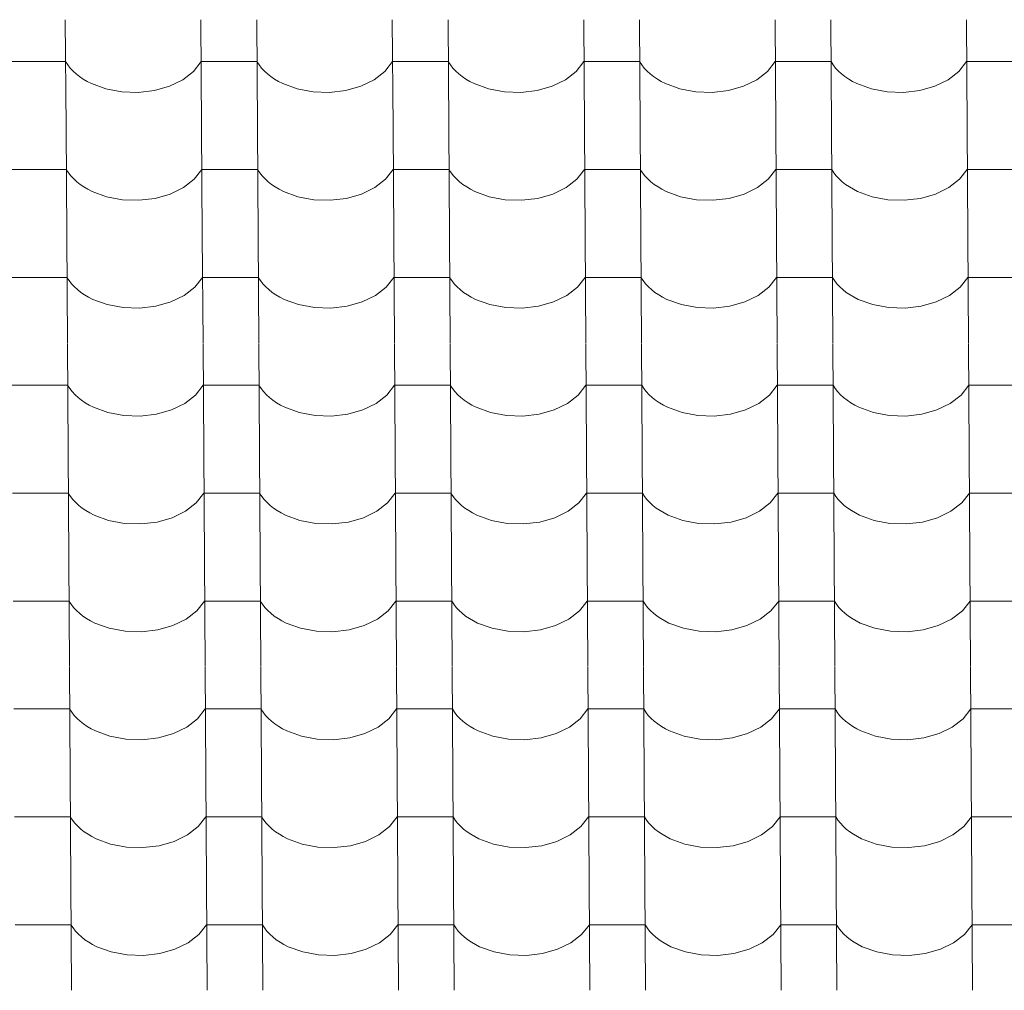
# Model space of a CAD drawing. Header units: millimetres. Extents: x -29001 to 109416, y -1251 to 13451.
# Tile 21 of 163: x -19836 to -18987, y 9311 to 10148. Entities that reach past the tile are written whole.
import ezdxf

# ---------------------------------------------------------------- set-up
doc = ezdxf.new("R2010")
doc.units = ezdxf.units.MM
doc.header["$MEASUREMENT"] = 0
doc.layers.add('POHLED JIŽNÍ_1_Konstrukce - nosné', color=7, linetype='Continuous')
doc.layers.add('POHLED JIŽNÍ_1_Nové_Výplně - Povrchové', color=7, linetype='Continuous')

# ---------------------------------------------------------------- blocks, each defined once
blk = doc.blocks.new('*X1', base_point=(-31394.74, -25864.88))
at = {"layer": 'POHLED JIŽNÍ_1_Nové_Výplně - Povrchové', "color": 21, "linetype": 'Continuous', "lineweight": 20, "true_color": 0xffaaaa}
for p, q in [((-19796.59, 10148.21), (-19796.01, 10055.54)), ((-19679.63, 10148.21), (-19679.05, 10055.54)), ((-19631.59, 10148.21), (-19631.01, 10055.54)), ((-19514.63, 10148.21), (-19514.05, 10055.54)), ((-19466.6, 10148.21), (-19466.02, 10055.54)), ((-19349.63, 10148.21), (-19349.05, 10055.54)), ((-19301.6, 10148.21), (-19301.02, 10055.54)), ((-19184.63, 10148.21), (-19184.06, 10055.54)), ((-19136.6, 10148.21), (-19136.02, 10055.54)), ((-19019.64, 10148.21), (-19019.06, 10055.54)), ((-19820.38, 10112.05), (-19844.4, 10112.05)), ((-19796.36, 10112.05), (-19820.38, 10112.05)), ((-19796.36, 10112.05), (-19794.52, 10109.26)), ((-19686.02, 10103.67), (-19679.4, 10112.05)), ((-19655.38, 10112.05), (-19679.4, 10112.05)), ((-19631.37, 10112.05), (-19655.38, 10112.05)), ((-19631.37, 10112.05), (-19629.53, 10109.26)), ((-19521.02, 10103.67), (-19514.4, 10112.05)), ((-19490.39, 10112.05), (-19514.4, 10112.05)), ((-19466.37, 10112.05), (-19490.39, 10112.05)), ((-19466.37, 10112.05), (-19464.53, 10109.26)), ((-19356.02, 10103.67), (-19349.41, 10112.05)), ((-19325.39, 10112.05), (-19349.41, 10112.05)), ((-19301.37, 10112.05), (-19325.39, 10112.05)), ((-19301.37, 10112.05), (-19299.53, 10109.26)), ((-19191.02, 10103.67), (-19184.41, 10112.05)), ((-19160.39, 10112.05), (-19184.41, 10112.05)), ((-19136.37, 10112.05), (-19160.39, 10112.05)), ((-19136.37, 10112.05), (-19134.53, 10109.26)), ((-19026.03, 10103.67), (-19019.41, 10112.05)), ((-18995.39, 10112.05), (-19019.41, 10112.05)), ((-18971.38, 10112.05), (-18995.39, 10112.05)), ((-19794.52, 10109.26), (-19792.38, 10106.56)), ((-19792.38, 10106.56), (-19789.96, 10103.98)), ((-19789.96, 10103.98), (-19787.26, 10101.51)), ((-19695.28, 10096.5), (-19686.02, 10103.67)), ((-19629.53, 10109.26), (-19627.39, 10106.56)), ((-19627.39, 10106.56), (-19624.96, 10103.98)), ((-19624.96, 10103.98), (-19622.27, 10101.51)), ((-19530.28, 10096.5), (-19521.02, 10103.67)), ((-19464.53, 10109.26), (-19462.39, 10106.56)), ((-19462.39, 10106.56), (-19459.97, 10103.98)), ((-19459.97, 10103.98), (-19457.27, 10101.51)), ((-19365.29, 10096.5), (-19356.02, 10103.67)), ((-19299.53, 10109.26), (-19297.39, 10106.56)), ((-19297.39, 10106.56), (-19294.97, 10103.98)), ((-19294.97, 10103.98), (-19292.27, 10101.51)), ((-19200.29, 10096.5), (-19191.02, 10103.67)), ((-19134.53, 10109.26), (-19132.39, 10106.56)), ((-19132.39, 10106.56), (-19129.97, 10103.98)), ((-19129.97, 10103.98), (-19127.27, 10101.51)), ((-19035.29, 10096.5), (-19026.03, 10103.67)), ((-19787.26, 10101.51), (-19784.31, 10099.19)), ((-19784.31, 10099.19), (-19781.11, 10097.01)), ((-19781.11, 10097.01), (-19777.69, 10094.99)), ((-19777.69, 10094.99), (-19774.05, 10093.14)), ((-19706.72, 10090.91), (-19695.28, 10096.5)), ((-19622.27, 10101.51), (-19619.31, 10099.19)), ((-19619.31, 10099.19), (-19616.11, 10097.01)), ((-19616.11, 10097.01), (-19612.69, 10094.99)), ((-19612.69, 10094.99), (-19609.06, 10093.14)), ((-19541.73, 10090.91), (-19530.28, 10096.5)), ((-19457.27, 10101.51), (-19454.31, 10099.19)), ((-19454.31, 10099.19), (-19451.12, 10097.01)), ((-19451.12, 10097.01), (-19447.69, 10094.99)), ((-19447.69, 10094.99), (-19444.06, 10093.14)), ((-19376.73, 10090.91), (-19365.29, 10096.5)), ((-19292.27, 10101.51), (-19289.32, 10099.19)), ((-19289.32, 10099.19), (-19286.12, 10097.01)), ((-19286.12, 10097.01), (-19282.69, 10094.99)), ((-19282.69, 10094.99), (-19279.06, 10093.14)), ((-19211.73, 10090.91), (-19200.29, 10096.5)), ((-19127.27, 10101.51), (-19124.32, 10099.19)), ((-19124.32, 10099.19), (-19121.12, 10097.01)), ((-19121.12, 10097.01), (-19117.7, 10094.99)), ((-19117.7, 10094.99), (-19114.06, 10093.14)), ((-19046.73, 10090.91), (-19035.29, 10096.5)), ((-19774.05, 10093.14), (-19761.58, 10088.57)), ((-19761.58, 10088.57), (-19747.91, 10085.98)), ((-19733.72, 10085.51), (-19719.76, 10087.18)), ((-19719.76, 10087.18), (-19706.72, 10090.91)), ((-19609.06, 10093.14), (-19596.58, 10088.57)), ((-19596.58, 10088.57), (-19582.91, 10085.98)), ((-19568.73, 10085.51), (-19554.76, 10087.18)), ((-19554.76, 10087.18), (-19541.73, 10090.91)), ((-19444.06, 10093.14), (-19431.59, 10088.57)), ((-19431.59, 10088.57), (-19417.91, 10085.98)), ((-19403.73, 10085.51), (-19389.76, 10087.18)), ((-19389.76, 10087.18), (-19376.73, 10090.91)), ((-19279.06, 10093.14), (-19266.59, 10088.57)), ((-19266.59, 10088.57), (-19252.91, 10085.98)), ((-19238.73, 10085.51), (-19224.77, 10087.18)), ((-19224.77, 10087.18), (-19211.73, 10090.91)), ((-19114.06, 10093.14), (-19101.59, 10088.57)), ((-19101.59, 10088.57), (-19087.92, 10085.98)), ((-19073.73, 10085.51), (-19059.77, 10087.18)), ((-19059.77, 10087.18), (-19046.73, 10090.91)), ((-19747.91, 10085.98), (-19733.72, 10085.51)), ((-19582.91, 10085.98), (-19568.73, 10085.51)), ((-19417.91, 10085.98), (-19403.73, 10085.51)), ((-19252.91, 10085.98), (-19238.73, 10085.51)), ((-19087.92, 10085.98), (-19073.73, 10085.51)), ((-19796.01, 10055.2), (-19795.43, 9962.53)), ((-19679.05, 10055.2), (-19678.47, 9962.53)), ((-19631.01, 10055.2), (-19630.43, 9962.53)), ((-19514.05, 10055.2), (-19513.47, 9962.53)), ((-19466.01, 10055.2), (-19465.43, 9962.53)), ((-19349.05, 10055.2), (-19348.47, 9962.53)), ((-19301.02, 10055.2), (-19300.44, 9962.53)), ((-19184.05, 10055.2), (-19183.47, 9962.53)), ((-19136.02, 10055.2), (-19135.44, 9962.53)), ((-19019.06, 10055.2), (-19018.48, 9962.53)), ((-19819.8, 10019.04), (-19843.82, 10019.04)), ((-19795.78, 10019.04), (-19819.8, 10019.04)), ((-19795.78, 10019.04), (-19793.94, 10016.25)), ((-19685.43, 10010.66), (-19678.82, 10019.04)), ((-19654.8, 10019.04), (-19678.82, 10019.04)), ((-19630.78, 10019.04), (-19654.8, 10019.04)), ((-19630.78, 10019.04), (-19628.94, 10016.25)), ((-19520.44, 10010.66), (-19513.82, 10019.04)), ((-19489.8, 10019.04), (-19513.82, 10019.04)), ((-19465.79, 10019.04), (-19489.8, 10019.04)), ((-19465.79, 10019.04), (-19463.95, 10016.25)), ((-19355.44, 10010.66), (-19348.82, 10019.04)), ((-19324.81, 10019.04), (-19348.82, 10019.04)), ((-19300.79, 10019.04), (-19324.81, 10019.04)), ((-19300.79, 10019.04), (-19298.95, 10016.25)), ((-19190.44, 10010.66), (-19183.83, 10019.04)), ((-19159.81, 10019.04), (-19183.83, 10019.04)), ((-19135.79, 10019.04), (-19159.81, 10019.04)), ((-19135.79, 10019.04), (-19133.95, 10016.25)), ((-19025.45, 10010.66), (-19018.83, 10019.04)), ((-18994.81, 10019.04), (-19018.83, 10019.04)), ((-18970.8, 10019.04), (-18994.81, 10019.04)), ((-19793.94, 10016.25), (-19791.8, 10013.56)), ((-19791.8, 10013.56), (-19789.38, 10010.97)), ((-19789.38, 10010.97), (-19786.68, 10008.5)), ((-19694.7, 10003.49), (-19685.43, 10010.66)), ((-19628.94, 10016.25), (-19626.81, 10013.56)), ((-19626.81, 10013.56), (-19624.38, 10010.97)), ((-19624.38, 10010.97), (-19621.69, 10008.5)), ((-19529.7, 10003.49), (-19520.44, 10010.66)), ((-19463.95, 10016.25), (-19461.81, 10013.56)), ((-19461.81, 10013.56), (-19459.38, 10010.97)), ((-19459.38, 10010.97), (-19456.69, 10008.5)), ((-19364.71, 10003.49), (-19355.44, 10010.66)), ((-19298.95, 10016.25), (-19296.81, 10013.56)), ((-19296.81, 10013.56), (-19294.39, 10010.97)), ((-19294.39, 10010.97), (-19291.69, 10008.5)), ((-19199.71, 10003.49), (-19190.44, 10010.66)), ((-19133.95, 10016.25), (-19131.81, 10013.56)), ((-19131.81, 10013.56), (-19129.39, 10010.97)), ((-19129.39, 10010.97), (-19126.69, 10008.5)), ((-19034.71, 10003.49), (-19025.45, 10010.66)), ((-19786.68, 10008.5), (-19783.73, 10006.18)), ((-19783.73, 10006.18), (-19780.53, 10004)), ((-19780.53, 10004), (-19777.1, 10001.98)), ((-19777.1, 10001.98), (-19773.47, 10000.13)), ((-19706.14, 9997.9), (-19694.7, 10003.49)), ((-19621.69, 10008.5), (-19618.73, 10006.18)), ((-19618.73, 10006.18), (-19615.53, 10004)), ((-19615.53, 10004), (-19612.11, 10001.98)), ((-19612.11, 10001.98), (-19608.47, 10000.13)), ((-19541.14, 9997.9), (-19529.7, 10003.49)), ((-19456.69, 10008.5), (-19453.73, 10006.18)), ((-19453.73, 10006.18), (-19450.53, 10004)), ((-19450.53, 10004), (-19447.11, 10001.98)), ((-19447.11, 10001.98), (-19443.48, 10000.13)), ((-19376.15, 9997.9), (-19364.71, 10003.49)), ((-19291.69, 10008.5), (-19288.74, 10006.18)), ((-19288.74, 10006.18), (-19285.54, 10004)), ((-19285.54, 10004), (-19282.11, 10001.98)), ((-19282.11, 10001.98), (-19278.48, 10000.13)), ((-19211.15, 9997.9), (-19199.71, 10003.49)), ((-19126.69, 10008.5), (-19123.74, 10006.18)), ((-19123.74, 10006.18), (-19120.54, 10004)), ((-19120.54, 10004), (-19117.11, 10001.98)), ((-19117.11, 10001.98), (-19113.48, 10000.13)), ((-19046.15, 9997.9), (-19034.71, 10003.49)), ((-19773.47, 10000.13), (-19761, 9995.56)), ((-19761, 9995.56), (-19747.32, 9992.97)), ((-19747.32, 9992.97), (-19733.14, 9992.5)), ((-19733.14, 9992.5), (-19719.18, 9994.17)), ((-19719.18, 9994.17), (-19706.14, 9997.9)), ((-19608.47, 10000.13), (-19596, 9995.56)), ((-19596, 9995.56), (-19582.33, 9992.97)), ((-19582.33, 9992.97), (-19568.14, 9992.5)), ((-19568.14, 9992.5), (-19554.18, 9994.17)), ((-19554.18, 9994.17), (-19541.14, 9997.9)), ((-19443.48, 10000.13), (-19431, 9995.56)), ((-19431, 9995.56), (-19417.33, 9992.97)), ((-19417.33, 9992.97), (-19403.15, 9992.5)), ((-19403.15, 9992.5), (-19389.18, 9994.17)), ((-19389.18, 9994.17), (-19376.15, 9997.9)), ((-19278.48, 10000.13), (-19266.01, 9995.56)), ((-19266.01, 9995.56), (-19252.33, 9992.97)), ((-19252.33, 9992.97), (-19238.15, 9992.5)), ((-19238.15, 9992.5), (-19224.19, 9994.17)), ((-19224.19, 9994.17), (-19211.15, 9997.9)), ((-19113.48, 10000.13), (-19101.01, 9995.56)), ((-19101.01, 9995.56), (-19087.33, 9992.97)), ((-19087.33, 9992.97), (-19073.15, 9992.5)), ((-19073.15, 9992.5), (-19059.19, 9994.17)), ((-19059.19, 9994.17), (-19046.15, 9997.9)), ((-19795.43, 9962.19), (-19794.85, 9869.52)), ((-19678.46, 9962.19), (-19677.88, 9869.52)), ((-19630.43, 9962.19), (-19629.85, 9869.52)), ((-19513.47, 9962.19), (-19512.89, 9869.52)), ((-19465.43, 9962.19), (-19464.85, 9869.52)), ((-19348.47, 9962.19), (-19347.89, 9869.52)), ((-19300.43, 9962.19), (-19299.86, 9869.52)), ((-19183.47, 9962.19), (-19182.89, 9869.52)), ((-19135.44, 9962.19), (-19134.86, 9869.52)), ((-19018.47, 9962.19), (-19017.89, 9869.52)), ((-19819.22, 9926.04), (-19843.24, 9926.04)), ((-19795.2, 9926.04), (-19819.22, 9926.04)), ((-19795.2, 9926.04), (-19793.36, 9923.24)), ((-19684.85, 9917.65), (-19678.24, 9926.04)), ((-19654.22, 9926.04), (-19678.24, 9926.04)), ((-19630.2, 9926.04), (-19654.22, 9926.04)), ((-19630.2, 9926.04), (-19628.36, 9923.24)), ((-19519.86, 9917.65), (-19513.24, 9926.04)), ((-19489.22, 9926.04), (-19513.24, 9926.04)), ((-19465.21, 9926.04), (-19489.22, 9926.04)), ((-19465.21, 9926.04), (-19463.36, 9923.24)), ((-19354.86, 9917.65), (-19348.24, 9926.04)), ((-19324.23, 9926.04), (-19348.24, 9926.04)), ((-19300.21, 9926.04), (-19324.23, 9926.04)), ((-19300.21, 9926.04), (-19298.37, 9923.24)), ((-19189.86, 9917.65), (-19183.25, 9926.04)), ((-19159.23, 9926.04), (-19183.25, 9926.04)), ((-19135.21, 9926.04), (-19159.23, 9926.04)), ((-19135.21, 9926.04), (-19133.37, 9923.24)), ((-19024.86, 9917.65), (-19018.25, 9926.04)), ((-18994.23, 9926.04), (-19018.25, 9926.04)), ((-18970.21, 9926.04), (-18994.23, 9926.04)), ((-19793.36, 9923.24), (-19791.22, 9920.55)), ((-19791.22, 9920.55), (-19788.8, 9917.96)), ((-19788.8, 9917.96), (-19786.1, 9915.5)), ((-19694.12, 9910.48), (-19684.85, 9917.65)), ((-19628.36, 9923.24), (-19626.22, 9920.55)), ((-19626.22, 9920.55), (-19623.8, 9917.96)), ((-19623.8, 9917.96), (-19621.1, 9915.5)), ((-19529.12, 9910.48), (-19519.86, 9917.65)), ((-19463.36, 9923.24), (-19461.23, 9920.55)), ((-19461.23, 9920.55), (-19458.8, 9917.96)), ((-19458.8, 9917.96), (-19456.11, 9915.5)), ((-19364.12, 9910.48), (-19354.86, 9917.65)), ((-19298.37, 9923.24), (-19296.23, 9920.55)), ((-19296.23, 9920.55), (-19293.81, 9917.96)), ((-19293.81, 9917.96), (-19291.11, 9915.5)), ((-19199.13, 9910.48), (-19189.86, 9917.65)), ((-19133.37, 9923.24), (-19131.23, 9920.55)), ((-19131.23, 9920.55), (-19128.81, 9917.96)), ((-19128.81, 9917.96), (-19126.11, 9915.5)), ((-19034.13, 9910.48), (-19024.86, 9917.65)), ((-19786.1, 9915.5), (-19783.15, 9913.17)), ((-19783.15, 9913.17), (-19779.95, 9910.99)), ((-19779.95, 9910.99), (-19776.52, 9908.97)), ((-19776.52, 9908.97), (-19772.89, 9907.12)), ((-19705.56, 9904.89), (-19694.12, 9910.48)), ((-19621.1, 9915.5), (-19618.15, 9913.17)), ((-19618.15, 9913.17), (-19614.95, 9910.99)), ((-19614.95, 9910.99), (-19611.53, 9908.97)), ((-19611.53, 9908.97), (-19607.89, 9907.12)), ((-19540.56, 9904.89), (-19529.12, 9910.48)), ((-19456.11, 9915.5), (-19453.15, 9913.17)), ((-19453.15, 9913.17), (-19449.95, 9910.99)), ((-19449.95, 9910.99), (-19446.53, 9908.97)), ((-19446.53, 9908.97), (-19442.9, 9907.12)), ((-19375.57, 9904.89), (-19364.12, 9910.48)), ((-19291.11, 9915.5), (-19288.15, 9913.17)), ((-19288.15, 9913.17), (-19284.96, 9910.99)), ((-19284.96, 9910.99), (-19281.53, 9908.97)), ((-19281.53, 9908.97), (-19277.9, 9907.12)), ((-19210.57, 9904.89), (-19199.13, 9910.48)), ((-19126.11, 9915.5), (-19123.16, 9913.17)), ((-19123.16, 9913.17), (-19119.96, 9910.99)), ((-19119.96, 9910.99), (-19116.53, 9908.97)), ((-19116.53, 9908.97), (-19112.9, 9907.12)), ((-19045.57, 9904.89), (-19034.13, 9910.48)), ((-19772.89, 9907.12), (-19760.42, 9902.55)), ((-19760.42, 9902.55), (-19746.74, 9899.96)), ((-19746.74, 9899.96), (-19732.56, 9899.49)), ((-19732.56, 9899.49), (-19718.6, 9901.16)), ((-19718.6, 9901.16), (-19705.56, 9904.89)), ((-19607.89, 9907.12), (-19595.42, 9902.55)), ((-19595.42, 9902.55), (-19581.74, 9899.96)), ((-19581.74, 9899.96), (-19567.56, 9899.49)), ((-19567.56, 9899.49), (-19553.6, 9901.16)), ((-19553.6, 9901.16), (-19540.56, 9904.89)), ((-19442.9, 9907.12), (-19430.42, 9902.55)), ((-19430.42, 9902.55), (-19416.75, 9899.96)), ((-19416.75, 9899.96), (-19402.57, 9899.49)), ((-19402.57, 9899.49), (-19388.6, 9901.16)), ((-19388.6, 9901.16), (-19375.57, 9904.89)), ((-19277.9, 9907.12), (-19265.43, 9902.55)), ((-19265.43, 9902.55), (-19251.75, 9899.96)), ((-19251.75, 9899.96), (-19237.57, 9899.49)), ((-19237.57, 9899.49), (-19223.6, 9901.16)), ((-19223.6, 9901.16), (-19210.57, 9904.89)), ((-19112.9, 9907.12), (-19100.43, 9902.55)), ((-19100.43, 9902.55), (-19086.75, 9899.96)), ((-19086.75, 9899.96), (-19072.57, 9899.49)), ((-19072.57, 9899.49), (-19058.61, 9901.16)), ((-19058.61, 9901.16), (-19045.57, 9904.89)), ((-19794.85, 9869.18), (-19794.27, 9776.51)), ((-19677.88, 9869.18), (-19677.3, 9776.51)), ((-19629.85, 9869.18), (-19629.27, 9776.51)), ((-19512.89, 9869.18), (-19512.31, 9776.51)), ((-19464.85, 9869.18), (-19464.27, 9776.51)), ((-19347.89, 9869.18), (-19347.31, 9776.51)), ((-19299.85, 9869.18), (-19299.27, 9776.51)), ((-19182.89, 9869.18), (-19182.31, 9776.51)), ((-19134.86, 9869.18), (-19134.28, 9776.51)), ((-19017.89, 9869.18), (-19017.31, 9776.51)), ((-19818.64, 9833.03), (-19842.65, 9833.03)), ((-19794.62, 9833.03), (-19818.64, 9833.03)), ((-19794.62, 9833.03), (-19792.78, 9830.23)), ((-19684.27, 9824.64), (-19677.66, 9833.03)), ((-19653.64, 9833.03), (-19677.66, 9833.03)), ((-19629.62, 9833.03), (-19653.64, 9833.03)), ((-19629.62, 9833.03), (-19627.78, 9830.23)), ((-19519.27, 9824.64), (-19512.66, 9833.03)), ((-19488.64, 9833.03), (-19512.66, 9833.03)), ((-19464.62, 9833.03), (-19488.64, 9833.03)), ((-19464.62, 9833.03), (-19462.78, 9830.23)), ((-19354.28, 9824.64), (-19347.66, 9833.03)), ((-19323.64, 9833.03), (-19347.66, 9833.03)), ((-19299.63, 9833.03), (-19323.64, 9833.03)), ((-19299.63, 9833.03), (-19297.79, 9830.23)), ((-19189.28, 9824.64), (-19182.66, 9833.03)), ((-19158.65, 9833.03), (-19182.66, 9833.03)), ((-19134.63, 9833.03), (-19158.65, 9833.03)), ((-19134.63, 9833.03), (-19132.79, 9830.23)), ((-19024.28, 9824.64), (-19017.67, 9833.03)), ((-18993.65, 9833.03), (-19017.67, 9833.03)), ((-18969.63, 9833.03), (-18993.65, 9833.03)), ((-19792.78, 9830.23), (-19790.64, 9827.54)), ((-19790.64, 9827.54), (-19788.22, 9824.95)), ((-19788.22, 9824.95), (-19785.52, 9822.49)), ((-19693.54, 9817.47), (-19684.27, 9824.64)), ((-19627.78, 9830.23), (-19625.64, 9827.54)), ((-19625.64, 9827.54), (-19623.22, 9824.95)), ((-19623.22, 9824.95), (-19620.52, 9822.49)), ((-19528.54, 9817.47), (-19519.27, 9824.64)), ((-19462.78, 9830.23), (-19460.64, 9827.54)), ((-19460.64, 9827.54), (-19458.22, 9824.95)), ((-19458.22, 9824.95), (-19455.52, 9822.49)), ((-19363.54, 9817.47), (-19354.28, 9824.64)), ((-19297.79, 9830.23), (-19295.65, 9827.54)), ((-19295.65, 9827.54), (-19293.22, 9824.95)), ((-19293.22, 9824.95), (-19290.53, 9822.49)), ((-19198.54, 9817.47), (-19189.28, 9824.64)), ((-19132.79, 9830.23), (-19130.65, 9827.54)), ((-19130.65, 9827.54), (-19128.23, 9824.95)), ((-19128.23, 9824.95), (-19125.53, 9822.49)), ((-19033.55, 9817.47), (-19024.28, 9824.64)), ((-19785.52, 9822.49), (-19782.56, 9820.16)), ((-19782.56, 9820.16), (-19779.37, 9817.98)), ((-19779.37, 9817.98), (-19775.94, 9815.96)), ((-19775.94, 9815.96), (-19772.31, 9814.11)), ((-19704.98, 9811.88), (-19693.54, 9817.47)), ((-19620.52, 9822.49), (-19617.57, 9820.16)), ((-19617.57, 9820.16), (-19614.37, 9817.98)), ((-19614.37, 9817.98), (-19610.94, 9815.96)), ((-19610.94, 9815.96), (-19607.31, 9814.11)), ((-19539.98, 9811.88), (-19528.54, 9817.47)), ((-19455.52, 9822.49), (-19452.57, 9820.16)), ((-19452.57, 9820.16), (-19449.37, 9817.98)), ((-19449.37, 9817.98), (-19445.95, 9815.96)), ((-19445.95, 9815.96), (-19442.31, 9814.11)), ((-19374.98, 9811.88), (-19363.54, 9817.47)), ((-19290.53, 9822.49), (-19287.57, 9820.16)), ((-19287.57, 9820.16), (-19284.37, 9817.98)), ((-19284.37, 9817.98), (-19280.95, 9815.96)), ((-19280.95, 9815.96), (-19277.32, 9814.11)), ((-19209.99, 9811.88), (-19198.54, 9817.47)), ((-19125.53, 9822.49), (-19122.57, 9820.16)), ((-19122.57, 9820.16), (-19119.38, 9817.98)), ((-19119.38, 9817.98), (-19115.95, 9815.96)), ((-19115.95, 9815.96), (-19112.32, 9814.11)), ((-19044.99, 9811.88), (-19033.55, 9817.47)), ((-19772.31, 9814.11), (-19759.84, 9809.54)), ((-19759.84, 9809.54), (-19746.16, 9806.95)), ((-19746.16, 9806.95), (-19731.98, 9806.48)), ((-19731.98, 9806.48), (-19718.01, 9808.15)), ((-19718.01, 9808.15), (-19704.98, 9811.88)), ((-19607.31, 9814.11), (-19594.84, 9809.54)), ((-19594.84, 9809.54), (-19581.16, 9806.95)), ((-19581.16, 9806.95), (-19566.98, 9806.48)), ((-19566.98, 9806.48), (-19553.02, 9808.15)), ((-19553.02, 9808.15), (-19539.98, 9811.88)), ((-19442.31, 9814.11), (-19429.84, 9809.54)), ((-19429.84, 9809.54), (-19416.17, 9806.95)), ((-19416.17, 9806.95), (-19401.98, 9806.48)), ((-19401.98, 9806.48), (-19388.02, 9808.15)), ((-19388.02, 9808.15), (-19374.98, 9811.88)), ((-19277.32, 9814.11), (-19264.84, 9809.54)), ((-19264.84, 9809.54), (-19251.17, 9806.95)), ((-19251.17, 9806.95), (-19236.99, 9806.48)), ((-19236.99, 9806.48), (-19223.02, 9808.15)), ((-19223.02, 9808.15), (-19209.99, 9811.88)), ((-19112.32, 9814.11), (-19099.85, 9809.54)), ((-19099.85, 9809.54), (-19086.17, 9806.95)), ((-19086.17, 9806.95), (-19071.99, 9806.48)), ((-19071.99, 9806.48), (-19058.03, 9808.15)), ((-19058.03, 9808.15), (-19044.99, 9811.88)), ((-19794.26, 9776.17), (-19793.68, 9683.5)), ((-19677.3, 9776.17), (-19676.72, 9683.5)), ((-19629.27, 9776.17), (-19628.69, 9683.5)), ((-19512.3, 9776.17), (-19511.72, 9683.5)), ((-19464.27, 9776.17), (-19463.69, 9683.5)), ((-19347.31, 9776.17), (-19346.73, 9683.5)), ((-19299.27, 9776.17), (-19298.69, 9683.5)), ((-19182.31, 9776.17), (-19181.73, 9683.5)), ((-19134.27, 9776.17), (-19133.69, 9683.5)), ((-19017.31, 9776.17), (-19016.73, 9683.5)), ((-19818.05, 9740.02), (-19842.07, 9740.02)), ((-19794.04, 9740.02), (-19818.05, 9740.02)), ((-19794.04, 9740.02), (-19792.2, 9737.22)), ((-19683.69, 9731.63), (-19677.07, 9740.02)), ((-19653.06, 9740.02), (-19677.07, 9740.02)), ((-19629.04, 9740.02), (-19653.06, 9740.02)), ((-19629.04, 9740.02), (-19627.2, 9737.22)), ((-19518.69, 9731.63), (-19512.08, 9740.02)), ((-19488.06, 9740.02), (-19512.08, 9740.02)), ((-19464.04, 9740.02), (-19488.06, 9740.02)), ((-19464.04, 9740.02), (-19462.2, 9737.22)), ((-19353.7, 9731.63), (-19347.08, 9740.02)), ((-19323.06, 9740.02), (-19347.08, 9740.02)), ((-19299.05, 9740.02), (-19323.06, 9740.02)), ((-19299.05, 9740.02), (-19297.2, 9737.22)), ((-19188.7, 9731.63), (-19182.08, 9740.02)), ((-19158.07, 9740.02), (-19182.08, 9740.02)), ((-19134.05, 9740.02), (-19158.07, 9740.02)), ((-19134.05, 9740.02), (-19132.21, 9737.22)), ((-19023.7, 9731.63), (-19017.09, 9740.02)), ((-18993.07, 9740.02), (-19017.09, 9740.02)), ((-18969.05, 9740.02), (-18993.07, 9740.02)), ((-19792.2, 9737.22), (-19790.06, 9734.53)), ((-19790.06, 9734.53), (-19787.63, 9731.94)), ((-19787.63, 9731.94), (-19784.94, 9729.48)), ((-19692.96, 9724.46), (-19683.69, 9731.63)), ((-19627.2, 9737.22), (-19625.06, 9734.53)), ((-19625.06, 9734.53), (-19622.64, 9731.94)), ((-19622.64, 9731.94), (-19619.94, 9729.48)), ((-19527.96, 9724.46), (-19518.69, 9731.63)), ((-19462.2, 9737.22), (-19460.06, 9734.53)), ((-19460.06, 9734.53), (-19457.64, 9731.94)), ((-19457.64, 9731.94), (-19454.94, 9729.48)), ((-19362.96, 9724.46), (-19353.7, 9731.63)), ((-19297.2, 9737.22), (-19295.07, 9734.53)), ((-19295.07, 9734.53), (-19292.64, 9731.94)), ((-19292.64, 9731.94), (-19289.95, 9729.48)), ((-19197.96, 9724.46), (-19188.7, 9731.63)), ((-19132.21, 9737.22), (-19130.07, 9734.53)), ((-19130.07, 9734.53), (-19127.64, 9731.94)), ((-19127.64, 9731.94), (-19124.95, 9729.48)), ((-19032.97, 9724.46), (-19023.7, 9731.63)), ((-19784.94, 9729.48), (-19781.98, 9727.15)), ((-19781.98, 9727.15), (-19778.78, 9724.97)), ((-19778.78, 9724.97), (-19775.36, 9722.95)), ((-19775.36, 9722.95), (-19771.73, 9721.1)), ((-19771.73, 9721.1), (-19759.25, 9716.53)), ((-19704.4, 9718.87), (-19692.96, 9724.46)), ((-19619.94, 9729.48), (-19616.99, 9727.15)), ((-19616.99, 9727.15), (-19613.79, 9724.97)), ((-19613.79, 9724.97), (-19610.36, 9722.95)), ((-19610.36, 9722.95), (-19606.73, 9721.1)), ((-19606.73, 9721.1), (-19594.26, 9716.53)), ((-19539.4, 9718.87), (-19527.96, 9724.46)), ((-19454.94, 9729.48), (-19451.99, 9727.15)), ((-19451.99, 9727.15), (-19448.79, 9724.97)), ((-19448.79, 9724.97), (-19445.37, 9722.95)), ((-19445.37, 9722.95), (-19441.73, 9721.1)), ((-19441.73, 9721.1), (-19429.26, 9716.53)), ((-19374.4, 9718.87), (-19362.96, 9724.46)), ((-19289.95, 9729.48), (-19286.99, 9727.15)), ((-19286.99, 9727.15), (-19283.79, 9724.97)), ((-19283.79, 9724.97), (-19280.37, 9722.95)), ((-19280.37, 9722.95), (-19276.73, 9721.1)), ((-19276.73, 9721.1), (-19264.26, 9716.53)), ((-19209.41, 9718.87), (-19197.96, 9724.46)), ((-19124.95, 9729.48), (-19121.99, 9727.15)), ((-19121.99, 9727.15), (-19118.79, 9724.97)), ((-19118.79, 9724.97), (-19115.37, 9722.95)), ((-19115.37, 9722.95), (-19111.74, 9721.1)), ((-19111.74, 9721.1), (-19099.27, 9716.53)), ((-19044.41, 9718.87), (-19032.97, 9724.46)), ((-19759.25, 9716.53), (-19745.58, 9713.94)), ((-19745.58, 9713.94), (-19731.4, 9713.47)), ((-19731.4, 9713.47), (-19717.43, 9715.14)), ((-19717.43, 9715.14), (-19704.4, 9718.87)), ((-19594.26, 9716.53), (-19580.58, 9713.94)), ((-19580.58, 9713.94), (-19566.4, 9713.47)), ((-19566.4, 9713.47), (-19552.44, 9715.14)), ((-19552.44, 9715.14), (-19539.4, 9718.87)), ((-19429.26, 9716.53), (-19415.58, 9713.94)), ((-19415.58, 9713.94), (-19401.4, 9713.47)), ((-19401.4, 9713.47), (-19387.44, 9715.14)), ((-19387.44, 9715.14), (-19374.4, 9718.87)), ((-19264.26, 9716.53), (-19250.59, 9713.94)), ((-19250.59, 9713.94), (-19236.41, 9713.47)), ((-19236.41, 9713.47), (-19222.44, 9715.14)), ((-19222.44, 9715.14), (-19209.41, 9718.87)), ((-19099.27, 9716.53), (-19085.59, 9713.94)), ((-19085.59, 9713.94), (-19071.41, 9713.47)), ((-19071.41, 9713.47), (-19057.44, 9715.14)), ((-19057.44, 9715.14), (-19044.41, 9718.87)), ((-19793.68, 9683.16), (-19793.1, 9590.49)), ((-19676.72, 9683.16), (-19676.14, 9590.49)), ((-19628.68, 9683.16), (-19628.11, 9590.49)), ((-19511.72, 9683.16), (-19511.14, 9590.49)), ((-19463.69, 9683.16), (-19463.11, 9590.49)), ((-19346.72, 9683.16), (-19346.15, 9590.49)), ((-19298.69, 9683.16), (-19298.11, 9590.49)), ((-19181.73, 9683.16), (-19181.15, 9590.49)), ((-19133.69, 9683.16), (-19133.11, 9590.49)), ((-19016.73, 9683.16), (-19016.15, 9590.49)), ((-19817.47, 9647.01), (-19841.49, 9647.01)), ((-19793.46, 9647.01), (-19817.47, 9647.01)), ((-19793.46, 9647.01), (-19791.61, 9644.22)), ((-19683.11, 9638.62), (-19676.49, 9647.01)), ((-19652.48, 9647.01), (-19676.49, 9647.01)), ((-19628.46, 9647.01), (-19652.48, 9647.01)), ((-19628.46, 9647.01), (-19626.62, 9644.22)), ((-19518.11, 9638.62), (-19511.5, 9647.01)), ((-19487.48, 9647.01), (-19511.5, 9647.01)), ((-19463.46, 9647.01), (-19487.48, 9647.01)), ((-19463.46, 9647.01), (-19461.62, 9644.22)), ((-19353.11, 9638.62), (-19346.5, 9647.01)), ((-19322.48, 9647.01), (-19346.5, 9647.01)), ((-19298.46, 9647.01), (-19322.48, 9647.01)), ((-19298.46, 9647.01), (-19296.62, 9644.22)), ((-19188.12, 9638.62), (-19181.5, 9647.01)), ((-19157.48, 9647.01), (-19181.5, 9647.01)), ((-19133.47, 9647.01), (-19157.48, 9647.01)), ((-19133.47, 9647.01), (-19131.63, 9644.22)), ((-19023.12, 9638.62), (-19016.5, 9647.01)), ((-18992.49, 9647.01), (-19016.5, 9647.01)), ((-18968.47, 9647.01), (-18992.49, 9647.01)), ((-19791.61, 9644.22), (-19789.48, 9641.52)), ((-19789.48, 9641.52), (-19787.05, 9638.93)), ((-19787.05, 9638.93), (-19784.36, 9636.47)), ((-19784.36, 9636.47), (-19781.4, 9634.14)), ((-19692.37, 9631.45), (-19683.11, 9638.62)), ((-19626.62, 9644.22), (-19624.48, 9641.52)), ((-19624.48, 9641.52), (-19622.06, 9638.93)), ((-19622.06, 9638.93), (-19619.36, 9636.47)), ((-19619.36, 9636.47), (-19616.4, 9634.14)), ((-19527.38, 9631.45), (-19518.11, 9638.62)), ((-19461.62, 9644.22), (-19459.48, 9641.52)), ((-19459.48, 9641.52), (-19457.06, 9638.93)), ((-19457.06, 9638.93), (-19454.36, 9636.47)), ((-19454.36, 9636.47), (-19451.41, 9634.14)), ((-19362.38, 9631.45), (-19353.11, 9638.62)), ((-19296.62, 9644.22), (-19294.48, 9641.52)), ((-19294.48, 9641.52), (-19292.06, 9638.93)), ((-19292.06, 9638.93), (-19289.36, 9636.47)), ((-19289.36, 9636.47), (-19286.41, 9634.14)), ((-19197.38, 9631.45), (-19188.12, 9638.62)), ((-19131.63, 9644.22), (-19129.49, 9641.52)), ((-19129.49, 9641.52), (-19127.06, 9638.93)), ((-19127.06, 9638.93), (-19124.37, 9636.47)), ((-19124.37, 9636.47), (-19121.41, 9634.14)), ((-19032.38, 9631.45), (-19023.12, 9638.62)), ((-19781.4, 9634.14), (-19778.2, 9631.96)), ((-19778.2, 9631.96), (-19774.78, 9629.94)), ((-19774.78, 9629.94), (-19771.15, 9628.1)), ((-19771.15, 9628.1), (-19758.67, 9623.52)), ((-19703.82, 9625.86), (-19692.37, 9631.45)), ((-19616.4, 9634.14), (-19613.21, 9631.96)), ((-19613.21, 9631.96), (-19609.78, 9629.94)), ((-19609.78, 9629.94), (-19606.15, 9628.1)), ((-19606.15, 9628.1), (-19593.68, 9623.52)), ((-19538.82, 9625.86), (-19527.38, 9631.45)), ((-19451.41, 9634.14), (-19448.21, 9631.96)), ((-19448.21, 9631.96), (-19444.78, 9629.94)), ((-19444.78, 9629.94), (-19441.15, 9628.1)), ((-19441.15, 9628.1), (-19428.68, 9623.52)), ((-19373.82, 9625.86), (-19362.38, 9631.45)), ((-19286.41, 9634.14), (-19283.21, 9631.96)), ((-19283.21, 9631.96), (-19279.79, 9629.94)), ((-19279.79, 9629.94), (-19276.15, 9628.1)), ((-19276.15, 9628.1), (-19263.68, 9623.52)), ((-19208.82, 9625.86), (-19197.38, 9631.45)), ((-19121.41, 9634.14), (-19118.21, 9631.96)), ((-19118.21, 9631.96), (-19114.79, 9629.94)), ((-19114.79, 9629.94), (-19111.16, 9628.1)), ((-19111.16, 9628.1), (-19098.68, 9623.52)), ((-19043.83, 9625.86), (-19032.38, 9631.45)), ((-19758.67, 9623.52), (-19745, 9620.94)), ((-19745, 9620.94), (-19730.82, 9620.46)), ((-19730.82, 9620.46), (-19716.85, 9622.13)), ((-19716.85, 9622.13), (-19703.82, 9625.86)), ((-19593.68, 9623.52), (-19580, 9620.94)), ((-19580, 9620.94), (-19565.82, 9620.46)), ((-19565.82, 9620.46), (-19551.85, 9622.13)), ((-19551.85, 9622.13), (-19538.82, 9625.86)), ((-19428.68, 9623.52), (-19415, 9620.94)), ((-19415, 9620.94), (-19400.82, 9620.46)), ((-19400.82, 9620.46), (-19386.86, 9622.13)), ((-19386.86, 9622.13), (-19373.82, 9625.86)), ((-19263.68, 9623.52), (-19250.01, 9620.94)), ((-19250.01, 9620.94), (-19235.82, 9620.46)), ((-19235.82, 9620.46), (-19221.86, 9622.13)), ((-19221.86, 9622.13), (-19208.82, 9625.86)), ((-19098.68, 9623.52), (-19085.01, 9620.94)), ((-19085.01, 9620.94), (-19070.83, 9620.46)), ((-19070.83, 9620.46), (-19056.86, 9622.13)), ((-19056.86, 9622.13), (-19043.83, 9625.86)), ((-19793.1, 9590.16), (-19792.52, 9497.48)), ((-19676.14, 9590.16), (-19675.56, 9497.48)), ((-19628.1, 9590.16), (-19627.52, 9497.48)), ((-19511.14, 9590.16), (-19510.56, 9497.48)), ((-19463.11, 9590.16), (-19462.53, 9497.48)), ((-19346.14, 9590.16), (-19345.56, 9497.48)), ((-19298.11, 9590.16), (-19297.53, 9497.48)), ((-19181.15, 9590.16), (-19180.57, 9497.48)), ((-19133.11, 9590.16), (-19132.53, 9497.48)), ((-19016.15, 9590.16), (-19015.57, 9497.48)), ((-19816.89, 9554), (-19840.91, 9554)), ((-19792.87, 9554), (-19816.89, 9554)), ((-19792.87, 9554), (-19791.03, 9551.21)), ((-19682.53, 9545.61), (-19675.91, 9554)), ((-19651.89, 9554), (-19675.91, 9554)), ((-19627.88, 9554), (-19651.89, 9554)), ((-19627.88, 9554), (-19626.04, 9551.21)), ((-19517.53, 9545.61), (-19510.91, 9554)), ((-19486.9, 9554), (-19510.91, 9554)), ((-19462.88, 9554), (-19486.9, 9554)), ((-19462.88, 9554), (-19461.04, 9551.21)), ((-19352.53, 9545.61), (-19345.92, 9554)), ((-19321.9, 9554), (-19345.92, 9554)), ((-19297.88, 9554), (-19321.9, 9554)), ((-19297.88, 9554), (-19296.04, 9551.21)), ((-19187.54, 9545.61), (-19180.92, 9554)), ((-19156.9, 9554), (-19180.92, 9554)), ((-19132.89, 9554), (-19156.9, 9554)), ((-19132.89, 9554), (-19131.04, 9551.21)), ((-19022.54, 9545.61), (-19015.92, 9554)), ((-18991.9, 9554), (-19015.92, 9554)), ((-18967.89, 9554), (-18991.9, 9554)), ((-19791.03, 9551.21), (-19788.89, 9548.51)), ((-19788.89, 9548.51), (-19786.47, 9545.92)), ((-19786.47, 9545.92), (-19783.77, 9543.46)), ((-19783.77, 9543.46), (-19780.82, 9541.13)), ((-19691.79, 9538.44), (-19682.53, 9545.61)), ((-19626.04, 9551.21), (-19623.9, 9548.51)), ((-19623.9, 9548.51), (-19621.47, 9545.92)), ((-19621.47, 9545.92), (-19618.78, 9543.46)), ((-19618.78, 9543.46), (-19615.82, 9541.13)), ((-19526.79, 9538.44), (-19517.53, 9545.61)), ((-19461.04, 9551.21), (-19458.9, 9548.51)), ((-19458.9, 9548.51), (-19456.48, 9545.92)), ((-19456.48, 9545.92), (-19453.78, 9543.46)), ((-19453.78, 9543.46), (-19450.82, 9541.13)), ((-19361.8, 9538.44), (-19352.53, 9545.61)), ((-19296.04, 9551.21), (-19293.9, 9548.51)), ((-19293.9, 9548.51), (-19291.48, 9545.92)), ((-19291.48, 9545.92), (-19288.78, 9543.46)), ((-19288.78, 9543.46), (-19285.83, 9541.13)), ((-19196.8, 9538.44), (-19187.54, 9545.61)), ((-19131.04, 9551.21), (-19128.91, 9548.51)), ((-19128.91, 9548.51), (-19126.48, 9545.92)), ((-19126.48, 9545.92), (-19123.79, 9543.46)), ((-19123.79, 9543.46), (-19120.83, 9541.13)), ((-19031.8, 9538.44), (-19022.54, 9545.61)), ((-19780.82, 9541.13), (-19777.62, 9538.95)), ((-19777.62, 9538.95), (-19774.2, 9536.93)), ((-19774.2, 9536.93), (-19770.56, 9535.09)), ((-19770.56, 9535.09), (-19758.09, 9530.51)), ((-19703.23, 9532.85), (-19691.79, 9538.44)), ((-19615.82, 9541.13), (-19612.62, 9538.95)), ((-19612.62, 9538.95), (-19609.2, 9536.93)), ((-19609.2, 9536.93), (-19605.57, 9535.09)), ((-19605.57, 9535.09), (-19593.09, 9530.51)), ((-19538.24, 9532.85), (-19526.79, 9538.44)), ((-19450.82, 9541.13), (-19447.63, 9538.95)), ((-19447.63, 9538.95), (-19444.2, 9536.93)), ((-19444.2, 9536.93), (-19440.57, 9535.09)), ((-19440.57, 9535.09), (-19428.1, 9530.51)), ((-19373.24, 9532.85), (-19361.8, 9538.44)), ((-19285.83, 9541.13), (-19282.63, 9538.95)), ((-19282.63, 9538.95), (-19279.2, 9536.93)), ((-19279.2, 9536.93), (-19275.57, 9535.09)), ((-19275.57, 9535.09), (-19263.1, 9530.51)), ((-19208.24, 9532.85), (-19196.8, 9538.44)), ((-19120.83, 9541.13), (-19117.63, 9538.95)), ((-19117.63, 9538.95), (-19114.21, 9536.93)), ((-19114.21, 9536.93), (-19110.57, 9535.09)), ((-19110.57, 9535.09), (-19098.1, 9530.51)), ((-19043.24, 9532.85), (-19031.8, 9538.44)), ((-19758.09, 9530.51), (-19744.42, 9527.93)), ((-19744.42, 9527.93), (-19730.23, 9527.46)), ((-19730.23, 9527.46), (-19716.27, 9529.13)), ((-19716.27, 9529.13), (-19703.23, 9532.85)), ((-19593.09, 9530.51), (-19579.42, 9527.93)), ((-19579.42, 9527.93), (-19565.24, 9527.46)), ((-19565.24, 9527.46), (-19551.27, 9529.13)), ((-19551.27, 9529.13), (-19538.24, 9532.85)), ((-19428.1, 9530.51), (-19414.42, 9527.93)), ((-19414.42, 9527.93), (-19400.24, 9527.46)), ((-19400.24, 9527.46), (-19386.28, 9529.13)), ((-19386.28, 9529.13), (-19373.24, 9532.85)), ((-19263.1, 9530.51), (-19249.42, 9527.93)), ((-19249.42, 9527.93), (-19235.24, 9527.46)), ((-19235.24, 9527.46), (-19221.28, 9529.13)), ((-19221.28, 9529.13), (-19208.24, 9532.85)), ((-19098.1, 9530.51), (-19084.43, 9527.93)), ((-19084.43, 9527.93), (-19070.25, 9527.46)), ((-19070.25, 9527.46), (-19056.28, 9529.13)), ((-19056.28, 9529.13), (-19043.24, 9532.85)), ((-19792.52, 9497.15), (-19791.94, 9404.47)), ((-19675.56, 9497.15), (-19674.98, 9404.47)), ((-19627.52, 9497.15), (-19626.94, 9404.47)), ((-19510.56, 9497.15), (-19509.98, 9404.47)), ((-19462.52, 9497.15), (-19461.94, 9404.47)), ((-19345.56, 9497.15), (-19344.98, 9404.47)), ((-19297.53, 9497.15), (-19296.95, 9404.47)), ((-19180.56, 9497.15), (-19179.98, 9404.47)), ((-19132.53, 9497.15), (-19131.95, 9404.47)), ((-19015.57, 9497.15), (-19014.99, 9404.47)), ((-19816.31, 9460.99), (-19840.33, 9460.99)), ((-19792.29, 9460.99), (-19816.31, 9460.99)), ((-19792.29, 9460.99), (-19790.45, 9458.2)), ((-19790.45, 9458.2), (-19788.31, 9455.5)), ((-19681.95, 9452.6), (-19675.33, 9460.99)), ((-19651.31, 9460.99), (-19675.33, 9460.99)), ((-19627.3, 9460.99), (-19651.31, 9460.99)), ((-19627.3, 9460.99), (-19625.45, 9458.2)), ((-19625.45, 9458.2), (-19623.32, 9455.5)), ((-19516.95, 9452.6), (-19510.33, 9460.99)), ((-19486.32, 9460.99), (-19510.33, 9460.99)), ((-19462.3, 9460.99), (-19486.32, 9460.99)), ((-19462.3, 9460.99), (-19460.46, 9458.2)), ((-19460.46, 9458.2), (-19458.32, 9455.5)), ((-19351.95, 9452.6), (-19345.34, 9460.99)), ((-19321.32, 9460.99), (-19345.34, 9460.99)), ((-19297.3, 9460.99), (-19321.32, 9460.99)), ((-19297.3, 9460.99), (-19295.46, 9458.2)), ((-19295.46, 9458.2), (-19293.32, 9455.5)), ((-19186.95, 9452.6), (-19180.34, 9460.99)), ((-19156.32, 9460.99), (-19180.34, 9460.99)), ((-19132.3, 9460.99), (-19156.32, 9460.99)), ((-19132.3, 9460.99), (-19130.46, 9458.2)), ((-19130.46, 9458.2), (-19128.32, 9455.5)), ((-19021.96, 9452.6), (-19015.34, 9460.99)), ((-18991.32, 9460.99), (-19015.34, 9460.99)), ((-18967.31, 9460.99), (-18991.32, 9460.99)), ((-19788.31, 9455.5), (-19785.89, 9452.91)), ((-19785.89, 9452.91), (-19783.19, 9450.45)), ((-19783.19, 9450.45), (-19780.24, 9448.12)), ((-19691.21, 9445.43), (-19681.95, 9452.6)), ((-19623.32, 9455.5), (-19620.89, 9452.91)), ((-19620.89, 9452.91), (-19618.2, 9450.45)), ((-19618.2, 9450.45), (-19615.24, 9448.12)), ((-19526.21, 9445.43), (-19516.95, 9452.6)), ((-19458.32, 9455.5), (-19455.89, 9452.91)), ((-19455.89, 9452.91), (-19453.2, 9450.45)), ((-19453.2, 9450.45), (-19450.24, 9448.12)), ((-19361.22, 9445.43), (-19351.95, 9452.6)), ((-19293.32, 9455.5), (-19290.9, 9452.91)), ((-19290.9, 9452.91), (-19288.2, 9450.45)), ((-19288.2, 9450.45), (-19285.25, 9448.12)), ((-19196.22, 9445.43), (-19186.95, 9452.6)), ((-19128.32, 9455.5), (-19125.9, 9452.91)), ((-19125.9, 9452.91), (-19123.2, 9450.45)), ((-19123.2, 9450.45), (-19120.25, 9448.12)), ((-19031.22, 9445.43), (-19021.96, 9452.6)), ((-19780.24, 9448.12), (-19777.04, 9445.94)), ((-19777.04, 9445.94), (-19773.62, 9443.93)), ((-19773.62, 9443.93), (-19769.98, 9442.08)), ((-19769.98, 9442.08), (-19757.51, 9437.5)), ((-19702.65, 9439.84), (-19691.21, 9445.43)), ((-19615.24, 9448.12), (-19612.04, 9445.94)), ((-19612.04, 9445.94), (-19608.62, 9443.93)), ((-19608.62, 9443.93), (-19604.98, 9442.08)), ((-19604.98, 9442.08), (-19592.51, 9437.5)), ((-19537.66, 9439.84), (-19526.21, 9445.43)), ((-19450.24, 9448.12), (-19447.05, 9445.94)), ((-19447.05, 9445.94), (-19443.62, 9443.93)), ((-19443.62, 9443.93), (-19439.99, 9442.08)), ((-19439.99, 9442.08), (-19427.52, 9437.5)), ((-19372.66, 9439.84), (-19361.22, 9445.43)), ((-19285.25, 9448.12), (-19282.05, 9445.94)), ((-19282.05, 9445.94), (-19278.62, 9443.93)), ((-19278.62, 9443.93), (-19274.99, 9442.08)), ((-19274.99, 9442.08), (-19262.52, 9437.5)), ((-19207.66, 9439.84), (-19196.22, 9445.43)), ((-19120.25, 9448.12), (-19117.05, 9445.94)), ((-19117.05, 9445.94), (-19113.63, 9443.93)), ((-19113.63, 9443.93), (-19109.99, 9442.08)), ((-19109.99, 9442.08), (-19097.52, 9437.5)), ((-19042.66, 9439.84), (-19031.22, 9445.43)), ((-19757.51, 9437.5), (-19743.83, 9434.92)), ((-19743.83, 9434.92), (-19729.65, 9434.45)), ((-19729.65, 9434.45), (-19715.69, 9436.12)), ((-19715.69, 9436.12), (-19702.65, 9439.84)), ((-19592.51, 9437.5), (-19578.84, 9434.92)), ((-19578.84, 9434.92), (-19564.66, 9434.45)), ((-19564.66, 9434.45), (-19550.69, 9436.12)), ((-19550.69, 9436.12), (-19537.66, 9439.84)), ((-19427.52, 9437.5), (-19413.84, 9434.92)), ((-19413.84, 9434.92), (-19399.66, 9434.45)), ((-19399.66, 9434.45), (-19385.69, 9436.12)), ((-19385.69, 9436.12), (-19372.66, 9439.84)), ((-19262.52, 9437.5), (-19248.84, 9434.92)), ((-19248.84, 9434.92), (-19234.66, 9434.45)), ((-19234.66, 9434.45), (-19220.7, 9436.12)), ((-19220.7, 9436.12), (-19207.66, 9439.84)), ((-19097.52, 9437.5), (-19083.85, 9434.92)), ((-19083.85, 9434.92), (-19069.66, 9434.45)), ((-19069.66, 9434.45), (-19055.7, 9436.12)), ((-19055.7, 9436.12), (-19042.66, 9439.84)), ((-19791.94, 9404.14), (-19791.36, 9311.46)), ((-19674.97, 9404.14), (-19674.4, 9311.46)), ((-19626.94, 9404.14), (-19626.36, 9311.46)), ((-19509.98, 9404.14), (-19509.4, 9311.46)), ((-19461.94, 9404.14), (-19461.36, 9311.46)), ((-19344.98, 9404.14), (-19344.4, 9311.46)), ((-19296.95, 9404.14), (-19296.37, 9311.46)), ((-19179.98, 9404.14), (-19179.4, 9311.46)), ((-19131.95, 9404.14), (-19131.37, 9311.46)), ((-19014.99, 9404.14), (-19014.41, 9311.46)), ((-19815.73, 9367.98), (-19839.75, 9367.98)), ((-19791.71, 9367.98), (-19815.73, 9367.98)), ((-19791.71, 9367.98), (-19789.87, 9365.19)), ((-19789.87, 9365.19), (-19787.73, 9362.49)), ((-19681.36, 9359.59), (-19674.75, 9367.98)), ((-19650.73, 9367.98), (-19674.75, 9367.98)), ((-19626.71, 9367.98), (-19650.73, 9367.98)), ((-19626.71, 9367.98), (-19624.87, 9365.19)), ((-19624.87, 9365.19), (-19622.73, 9362.49)), ((-19516.37, 9359.59), (-19509.75, 9367.98)), ((-19485.73, 9367.98), (-19509.75, 9367.98)), ((-19461.72, 9367.98), (-19485.73, 9367.98)), ((-19461.72, 9367.98), (-19459.88, 9365.19)), ((-19459.88, 9365.19), (-19457.74, 9362.49)), ((-19351.37, 9359.59), (-19344.75, 9367.98)), ((-19320.74, 9367.98), (-19344.75, 9367.98)), ((-19296.72, 9367.98), (-19320.74, 9367.98)), ((-19296.72, 9367.98), (-19294.88, 9365.19)), ((-19294.88, 9365.19), (-19292.74, 9362.49)), ((-19186.37, 9359.59), (-19179.76, 9367.98)), ((-19155.74, 9367.98), (-19179.76, 9367.98)), ((-19131.72, 9367.98), (-19155.74, 9367.98)), ((-19131.72, 9367.98), (-19129.88, 9365.19)), ((-19129.88, 9365.19), (-19127.74, 9362.49)), ((-19021.37, 9359.59), (-19014.76, 9367.98)), ((-18990.74, 9367.98), (-19014.76, 9367.98)), ((-18966.72, 9367.98), (-18990.74, 9367.98)), ((-19787.73, 9362.49), (-19785.31, 9359.9)), ((-19785.31, 9359.9), (-19782.61, 9357.44)), ((-19782.61, 9357.44), (-19779.66, 9355.11)), ((-19690.63, 9352.42), (-19681.36, 9359.59)), ((-19622.73, 9362.49), (-19620.31, 9359.9)), ((-19620.31, 9359.9), (-19617.61, 9357.44)), ((-19617.61, 9357.44), (-19614.66, 9355.11)), ((-19525.63, 9352.42), (-19516.37, 9359.59)), ((-19457.74, 9362.49), (-19455.31, 9359.9)), ((-19455.31, 9359.9), (-19452.62, 9357.44)), ((-19452.62, 9357.44), (-19449.66, 9355.11)), ((-19360.63, 9352.42), (-19351.37, 9359.59)), ((-19292.74, 9362.49), (-19290.32, 9359.9)), ((-19290.32, 9359.9), (-19287.62, 9357.44)), ((-19287.62, 9357.44), (-19284.66, 9355.11)), ((-19195.64, 9352.42), (-19186.37, 9359.59)), ((-19127.74, 9362.49), (-19125.32, 9359.9)), ((-19125.32, 9359.9), (-19122.62, 9357.44)), ((-19122.62, 9357.44), (-19119.67, 9355.11)), ((-19030.64, 9352.42), (-19021.37, 9359.59)), ((-19779.66, 9355.11), (-19776.46, 9352.93)), ((-19776.46, 9352.93), (-19773.03, 9350.92)), ((-19773.03, 9350.92), (-19769.4, 9349.07)), ((-19769.4, 9349.07), (-19756.93, 9344.5)), ((-19702.07, 9346.83), (-19690.63, 9352.42)), ((-19614.66, 9355.11), (-19611.46, 9352.93)), ((-19611.46, 9352.93), (-19608.04, 9350.92)), ((-19608.04, 9350.92), (-19604.4, 9349.07)), ((-19604.4, 9349.07), (-19591.93, 9344.5)), ((-19537.07, 9346.83), (-19525.63, 9352.42)), ((-19449.66, 9355.11), (-19446.46, 9352.93)), ((-19446.46, 9352.93), (-19443.04, 9350.92)), ((-19443.04, 9350.92), (-19439.41, 9349.07)), ((-19439.41, 9349.07), (-19426.93, 9344.5)), ((-19372.08, 9346.83), (-19360.63, 9352.42)), ((-19284.66, 9355.11), (-19281.47, 9352.93)), ((-19281.47, 9352.93), (-19278.04, 9350.92)), ((-19278.04, 9350.92), (-19274.41, 9349.07)), ((-19274.41, 9349.07), (-19261.94, 9344.5)), ((-19207.08, 9346.83), (-19195.64, 9352.42)), ((-19119.67, 9355.11), (-19116.47, 9352.93)), ((-19116.47, 9352.93), (-19113.04, 9350.92)), ((-19113.04, 9350.92), (-19109.41, 9349.07)), ((-19109.41, 9349.07), (-19096.94, 9344.5)), ((-19042.08, 9346.83), (-19030.64, 9352.42)), ((-19756.93, 9344.5), (-19743.25, 9341.91)), ((-19743.25, 9341.91), (-19729.07, 9341.44)), ((-19729.07, 9341.44), (-19715.11, 9343.11)), ((-19715.11, 9343.11), (-19702.07, 9346.83)), ((-19591.93, 9344.5), (-19578.26, 9341.91)), ((-19578.26, 9341.91), (-19564.07, 9341.44)), ((-19564.07, 9341.44), (-19550.11, 9343.11)), ((-19550.11, 9343.11), (-19537.07, 9346.83)), ((-19426.93, 9344.5), (-19413.26, 9341.91)), ((-19413.26, 9341.91), (-19399.08, 9341.44)), ((-19399.08, 9341.44), (-19385.11, 9343.11)), ((-19385.11, 9343.11), (-19372.08, 9346.83)), ((-19261.94, 9344.5), (-19248.26, 9341.91)), ((-19248.26, 9341.91), (-19234.08, 9341.44)), ((-19234.08, 9341.44), (-19220.11, 9343.11)), ((-19220.11, 9343.11), (-19207.08, 9346.83)), ((-19096.94, 9344.5), (-19083.26, 9341.91)), ((-19083.26, 9341.91), (-19069.08, 9341.44)), ((-19069.08, 9341.44), (-19055.12, 9343.11)), ((-19055.12, 9343.11), (-19042.08, 9346.83))]:
    blk.add_line(p, q, dxfattribs=at)

msp = doc.modelspace()

# ---------------------------------------------------------------- block references
at = {"layer": 'POHLED JIŽNÍ_1_Konstrukce - nosné', "color": 9, "linetype": 'Continuous', "lineweight": 13}
msp.add_blockref('*X1', (-31394.74, -25864.88), dxfattribs=at)

doc.saveas('drawing.dxf')
